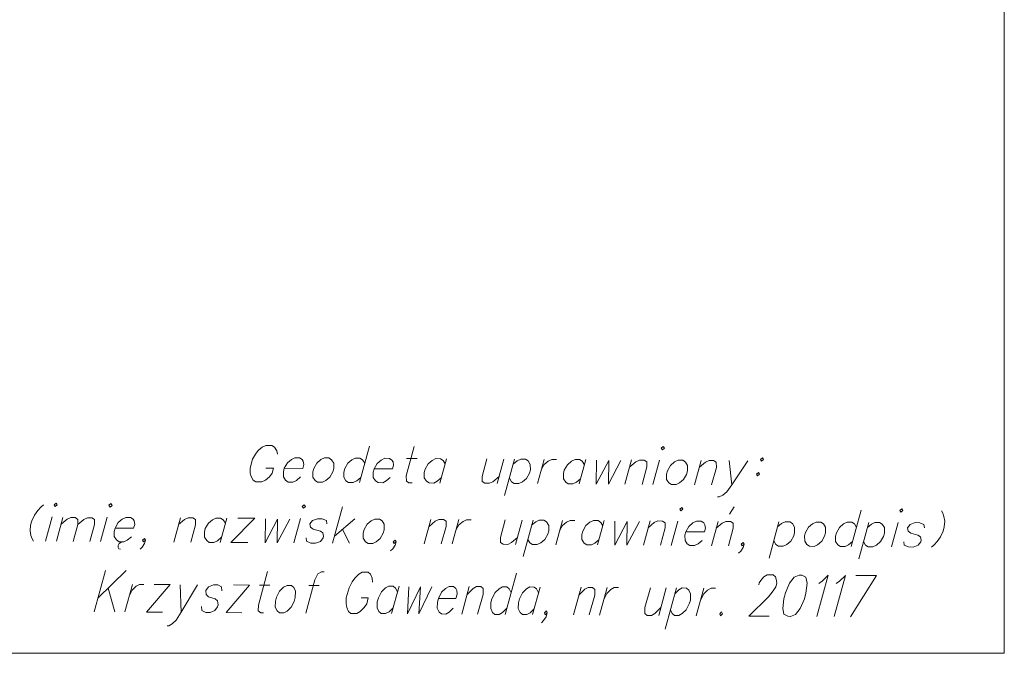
# Model space of a CAD drawing. Header units: metres. Extents: x 5555129 to 5556676, y 5635595 to 5636517.
# Tile 78 of 255: x 5555394 to 5555412, y 5636170 to 5636181. Entities that reach past the tile are written whole.
import ezdxf

# ---------------------------------------------------------------- set-up
doc = ezdxf.new("R2010")
doc.units = ezdxf.units.M
doc.header["$MEASUREMENT"] = 0
doc.layers.add('#RAMKA', color=7, linetype='Continuous', lineweight=18)

# ---------------------------------------------------------------- blocks, each defined once
blk = doc.blocks.new('*U730')
at = {"layer": '#RAMKA', "color": 7, "linetype": 'ByBlock', "lineweight": 18}
blk.add_line((5555394.509, 5636172.165), (5555394.387, 5636171.723), dxfattribs=at)
at = {"layer": '#RAMKA', "color": 7, "linetype": 'ByBlock', "lineweight": 18, "flags": 128}
blk.add_lwpolyline([(5555394.541, 5636172.383), (5555394.56, 5636172.352), (5555394.597, 5636172.383), (5555394.578, 5636172.414), (5555394.541, 5636172.383)], dxfattribs=at)
blk = doc.blocks.new('*U731')
at = {"layer": '#RAMKA', "color": 7, "linetype": 'ByBlock', "lineweight": 18}
blk.add_line((5555394.703, 5636172.153), (5555394.584, 5636171.722), dxfattribs=at)
at = {"layer": '#RAMKA', "color": 7, "linetype": 'ByBlock', "lineweight": 18, "flags": 128}
for points in [[(5555394.669, 5636172.031), (5555394.777, 5636172.122), (5555394.845, 5636172.152), (5555394.927, 5636172.152), (5555394.974, 5636172.121), (5555394.976, 5636172.029), (5555394.891, 5636171.719)], [(5555394.976, 5636172.029), (5555395.084, 5636172.12), (5555395.147, 5636172.15), (5555395.23, 5636172.15), (5555395.276, 5636172.119), (5555395.278, 5636172.027), (5555395.193, 5636171.717)]]:
    blk.add_lwpolyline(points, dxfattribs=at)
blk = doc.blocks.new('*U732')
at = {"layer": '#RAMKA', "color": 7, "linetype": 'ByBlock', "lineweight": 18}
blk.add_line((5555395.507, 5636172.158), (5555395.386, 5636171.716), dxfattribs=at)
at = {"layer": '#RAMKA', "color": 7, "linetype": 'ByBlock', "lineweight": 18, "flags": 128}
blk.add_lwpolyline([(5555395.539, 5636172.377), (5555395.559, 5636172.345), (5555395.595, 5636172.376), (5555395.576, 5636172.408), (5555395.539, 5636172.377)], dxfattribs=at)
blk = doc.blocks.new('*U733')
at = {"layer": '#RAMKA', "color": 7, "linetype": 'ByBlock', "lineweight": 18}
for p, q in [((5555395.724, 5636171.683), (5555395.704, 5636171.646)), ((5555395.704, 5636171.646), (5555395.704, 5636171.61)), ((5555395.704, 5636171.61), (5555395.72, 5636171.584)), ((5555395.72, 5636171.584), (5555395.747, 5636171.578)), ((5555395.753, 5636171.703), (5555395.724, 5636171.683)), ((5555395.784, 5636171.714), (5555395.753, 5636171.703))]:
    blk.add_line(p, q, dxfattribs=at)
at = {"layer": '#RAMKA', "color": 7, "linetype": 'ByBlock', "lineweight": 18, "flags": 128}
blk.add_lwpolyline([(5555395.651, 5636171.964), (5555395.988, 5636171.962), (5555396.007, 5636172.03), (5555395.996, 5636172.092), (5555395.977, 5636172.124), (5555395.929, 5636172.155), (5555395.845, 5636172.156), (5555395.78, 5636172.125), (5555395.706, 5636172.063), (5555395.651, 5636171.964), (5555395.634, 5636171.902), (5555395.636, 5636171.808), (5555395.675, 5636171.746), (5555395.723, 5636171.714), (5555395.807, 5636171.713), (5555395.872, 5636171.744), (5555395.946, 5636171.806)], dxfattribs=at)
blk = doc.blocks.new('*U734')
at = {"layer": '#RAMKA', "color": 7, "linetype": 'ByBlock', "lineweight": 18}
blk.add_line((5555396.838, 5636172.149), (5555396.717, 5636171.707), dxfattribs=at)
at = {"layer": '#RAMKA', "color": 7, "linetype": 'ByBlock', "lineweight": 18, "flags": 128}
blk.add_lwpolyline([(5555396.804, 5636172.025), (5555396.914, 5636172.118), (5555396.979, 5636172.148), (5555397.063, 5636172.148), (5555397.111, 5636172.116), (5555397.113, 5636172.022), (5555397.026, 5636171.705)], dxfattribs=at)
blk = doc.blocks.new('*U735')
at = {"layer": '#RAMKA', "color": 7, "linetype": 'ByBlock', "lineweight": 18}
blk.add_line((5555397.682, 5636172.144), (5555397.56, 5636171.702), dxfattribs=at)
at = {"layer": '#RAMKA', "color": 7, "linetype": 'ByBlock', "lineweight": 18, "flags": 128}
blk.add_lwpolyline([(5555397.656, 5636172.05), (5555397.617, 5636172.113), (5555397.569, 5636172.144), (5555397.485, 5636172.145), (5555397.42, 5636172.114), (5555397.347, 5636172.052), (5555397.291, 5636171.954), (5555397.274, 5636171.891), (5555397.277, 5636171.797), (5555397.316, 5636171.735), (5555397.363, 5636171.703), (5555397.448, 5636171.703), (5555397.513, 5636171.733), (5555397.586, 5636171.795)], dxfattribs=at)
blk = doc.blocks.new('*U736')
at = {"layer": '#RAMKA', "color": 7, "linetype": 'ByBlock', "lineweight": 18}
for p, q in [((5555398.188, 5636172.14), (5555397.757, 5636171.7)), ((5555397.879, 5636172.142), (5555398.188, 5636172.14)), ((5555397.757, 5636171.7), (5555398.066, 5636171.698))]:
    blk.add_line(p, q, dxfattribs=at)
blk = doc.blocks.new('*U737')
at = {"layer": '#RAMKA', "color": 7, "linetype": 'ByBlock', "lineweight": 18}
blk.add_line((5555399.021, 5636172.135), (5555398.9, 5636171.693), dxfattribs=at)
at = {"layer": '#RAMKA', "color": 7, "linetype": 'ByBlock', "lineweight": 18, "flags": 128}
blk.add_lwpolyline([(5555399.053, 5636172.353), (5555399.073, 5636172.322), (5555399.11, 5636172.353), (5555399.09, 5636172.384), (5555399.053, 5636172.353)], dxfattribs=at)
blk = doc.blocks.new('*U738')
at = {"layer": '#RAMKA', "color": 7, "linetype": 'ByBlock', "lineweight": 18}
for p, q in [((5555399.784, 5636172.348), (5555399.603, 5636171.688)), ((5555400.006, 5636172.128), (5555399.637, 5636171.813)), ((5555399.784, 5636171.937), (5555399.912, 5636171.686))]:
    blk.add_line(p, q, dxfattribs=at)
blk = doc.blocks.new('*U739')
at = {"layer": '#RAMKA', "color": 7, "linetype": 'ByBlock', "lineweight": 18}
blk.add_line((5555401.393, 5636172.119), (5555401.271, 5636171.677), dxfattribs=at)
at = {"layer": '#RAMKA', "color": 7, "linetype": 'ByBlock', "lineweight": 18, "flags": 128}
blk.add_lwpolyline([(5555401.359, 5636171.994), (5555401.469, 5636172.087), (5555401.534, 5636172.118), (5555401.618, 5636172.118), (5555401.666, 5636172.086), (5555401.668, 5636171.992), (5555401.581, 5636171.675)], dxfattribs=at)
blk = doc.blocks.new('*U740')
at = {"layer": '#RAMKA', "color": 7, "linetype": 'ByBlock', "lineweight": 18}
blk.add_line((5555401.899, 5636172.116), (5555401.778, 5636171.674), dxfattribs=at)
at = {"layer": '#RAMKA', "color": 7, "linetype": 'ByBlock', "lineweight": 18, "flags": 128}
blk.add_lwpolyline([(5555401.846, 5636171.923), (5555401.902, 5636172.022), (5555401.975, 5636172.084), (5555402.04, 5636172.115), (5555402.124, 5636172.114)], dxfattribs=at)
blk = doc.blocks.new('*U741')
at = {"layer": '#RAMKA', "color": 7, "linetype": 'ByBlock', "lineweight": 18}
blk.add_line((5555403.052, 5636172.108), (5555402.931, 5636171.666), dxfattribs=at)
at = {"layer": '#RAMKA', "color": 7, "linetype": 'ByBlock', "lineweight": 18, "flags": 128}
blk.add_lwpolyline([(5555402.743, 5636172.11), (5555402.656, 5636171.793), (5555402.658, 5636171.699), (5555402.706, 5636171.668), (5555402.79, 5636171.667), (5555402.855, 5636171.698), (5555402.965, 5636171.791)], dxfattribs=at)
blk = doc.blocks.new('*U742')
at = {"layer": '#RAMKA', "color": 7, "linetype": 'ByBlock', "lineweight": 18}
blk.add_line((5555403.249, 5636172.107), (5555403.067, 5636171.446), dxfattribs=at)
at = {"layer": '#RAMKA', "color": 7, "linetype": 'ByBlock', "lineweight": 18, "flags": 128}
blk.add_lwpolyline([(5555403.223, 5636172.013), (5555403.297, 5636172.075), (5555403.361, 5636172.106), (5555403.446, 5636172.105), (5555403.494, 5636172.074), (5555403.533, 5636172.011), (5555403.534, 5636171.912), (5555403.516, 5636171.85), (5555403.463, 5636171.756), (5555403.389, 5636171.694), (5555403.324, 5636171.663), (5555403.24, 5636171.664), (5555403.192, 5636171.696), (5555403.153, 5636171.758)], dxfattribs=at)
blk = doc.blocks.new('*U743')
at = {"layer": '#RAMKA', "color": 7, "linetype": 'ByBlock', "lineweight": 18}
blk.add_line((5555403.783, 5636172.103), (5555403.662, 5636171.661), dxfattribs=at)
at = {"layer": '#RAMKA', "color": 7, "linetype": 'ByBlock', "lineweight": 18, "flags": 128}
blk.add_lwpolyline([(5555403.73, 5636171.911), (5555403.786, 5636172.009), (5555403.859, 5636172.071), (5555403.924, 5636172.102), (5555404.008, 5636172.102)], dxfattribs=at)
blk = doc.blocks.new('*U744')
at = {"layer": '#RAMKA', "color": 7, "linetype": 'ByBlock', "lineweight": 18}
blk.add_line((5555404.543, 5636172.098), (5555404.421, 5636171.656), dxfattribs=at)
at = {"layer": '#RAMKA', "color": 7, "linetype": 'ByBlock', "lineweight": 18, "flags": 128}
blk.add_lwpolyline([(5555404.517, 5636172.005), (5555404.478, 5636172.067), (5555404.43, 5636172.099), (5555404.346, 5636172.099), (5555404.281, 5636172.069), (5555404.208, 5636172.007), (5555404.152, 5636171.908), (5555404.135, 5636171.846), (5555404.137, 5636171.752), (5555404.177, 5636171.689), (5555404.224, 5636171.657), (5555404.309, 5636171.657), (5555404.373, 5636171.688), (5555404.447, 5636171.75)], dxfattribs=at)
blk = doc.blocks.new('*U745')
at = {"layer": '#RAMKA', "color": 7, "linetype": 'ByBlock', "lineweight": 18}
blk.add_line((5555405.376, 5636172.093), (5555405.254, 5636171.651), dxfattribs=at)
at = {"layer": '#RAMKA', "color": 7, "linetype": 'ByBlock', "lineweight": 18, "flags": 128}
blk.add_lwpolyline([(5555405.342, 5636171.968), (5555405.452, 5636172.061), (5555405.517, 5636172.092), (5555405.601, 5636172.091), (5555405.649, 5636172.06), (5555405.651, 5636171.966), (5555405.564, 5636171.649)], dxfattribs=at)
blk = doc.blocks.new('*U746')
at = {"layer": '#RAMKA', "color": 7, "linetype": 'ByBlock', "lineweight": 18}
blk.add_line((5555405.882, 5636172.089), (5555405.761, 5636171.647), dxfattribs=at)
at = {"layer": '#RAMKA', "color": 7, "linetype": 'ByBlock', "lineweight": 18, "flags": 128}
blk.add_lwpolyline([(5555405.914, 5636172.308), (5555405.934, 5636172.276), (5555405.97, 5636172.307), (5555405.951, 5636172.339), (5555405.914, 5636172.308)], dxfattribs=at)
blk = doc.blocks.new('*U747')
at = {"layer": '#RAMKA', "color": 7, "linetype": 'ByBlock', "lineweight": 18}
for p, q in [((5555406.822, 5636172.213), (5555406.902, 5636172.348)), ((5555406.613, 5636172.084), (5555406.492, 5636171.642))]:
    blk.add_line(p, q, dxfattribs=at)
at = {"layer": '#RAMKA', "color": 7, "linetype": 'ByBlock', "lineweight": 18, "flags": 128}
blk.add_lwpolyline([(5555406.579, 5636171.96), (5555406.689, 5636172.053), (5555406.754, 5636172.083), (5555406.838, 5636172.083), (5555406.886, 5636172.051), (5555406.888, 5636171.958), (5555406.801, 5636171.64)], dxfattribs=at)
blk = doc.blocks.new('*U748')
at = {"layer": '#RAMKA', "color": 7, "linetype": 'ByBlock', "lineweight": 18}
blk.add_line((5555407.719, 5636172.077), (5555407.538, 5636171.417), dxfattribs=at)
at = {"layer": '#RAMKA', "color": 7, "linetype": 'ByBlock', "lineweight": 18, "flags": 128}
blk.add_lwpolyline([(5555407.694, 5636171.983), (5555407.767, 5636172.045), (5555407.832, 5636172.076), (5555407.916, 5636172.076), (5555407.964, 5636172.044), (5555408.003, 5636171.981), (5555408.004, 5636171.882), (5555407.987, 5636171.82), (5555407.933, 5636171.727), (5555407.86, 5636171.665), (5555407.795, 5636171.634), (5555407.71, 5636171.634), (5555407.663, 5636171.666), (5555407.624, 5636171.729)], dxfattribs=at)
blk = doc.blocks.new('*U749')
at = {"layer": '#RAMKA', "color": 7, "linetype": 'ByBlock', "lineweight": 18}
blk.add_line((5555409.214, 5636172.286), (5555409.032, 5636171.626), dxfattribs=at)
at = {"layer": '#RAMKA', "color": 7, "linetype": 'ByBlock', "lineweight": 18, "flags": 128}
blk.add_lwpolyline([(5555409.128, 5636171.974), (5555409.089, 5636172.037), (5555409.041, 5636172.068), (5555408.957, 5636172.069), (5555408.892, 5636172.038), (5555408.819, 5636171.976), (5555408.763, 5636171.877), (5555408.746, 5636171.815), (5555408.748, 5636171.721), (5555408.788, 5636171.658), (5555408.835, 5636171.627), (5555408.92, 5636171.626), (5555408.984, 5636171.657), (5555409.058, 5636171.719)], dxfattribs=at)
blk = doc.blocks.new('*U750')
at = {"layer": '#RAMKA', "color": 7, "linetype": 'ByBlock', "lineweight": 18}
blk.add_line((5555409.35, 5636172.066), (5555409.169, 5636171.406), dxfattribs=at)
at = {"layer": '#RAMKA', "color": 7, "linetype": 'ByBlock', "lineweight": 18, "flags": 128}
blk.add_lwpolyline([(5555409.325, 5636171.973), (5555409.398, 5636172.035), (5555409.463, 5636172.065), (5555409.547, 5636172.065), (5555409.595, 5636172.033), (5555409.634, 5636171.971), (5555409.635, 5636171.872), (5555409.618, 5636171.809), (5555409.564, 5636171.716), (5555409.491, 5636171.654), (5555409.426, 5636171.623), (5555409.341, 5636171.624), (5555409.294, 5636171.655), (5555409.255, 5636171.718)], dxfattribs=at)
blk = doc.blocks.new('*U751')
at = {"layer": '#RAMKA', "color": 7, "linetype": 'ByBlock', "lineweight": 18}
blk.add_line((5555409.885, 5636172.063), (5555409.763, 5636171.621), dxfattribs=at)
at = {"layer": '#RAMKA', "color": 7, "linetype": 'ByBlock', "lineweight": 18, "flags": 128}
blk.add_lwpolyline([(5555409.917, 5636172.281), (5555409.936, 5636172.25), (5555409.973, 5636172.281), (5555409.953, 5636172.312), (5555409.917, 5636172.281)], dxfattribs=at)
blk = doc.blocks.new('*U752')
at = {"layer": '#RAMKA', "color": 7, "linetype": 'ByBlock', "lineweight": 18}
for p, q in [((5555395.478, 5636171.191), (5555395.272, 5636170.442)), ((5555395.85, 5636171.189), (5555395.34, 5636170.69)), ((5555395.526, 5636170.872), (5555395.644, 5636170.44))]:
    blk.add_line(p, q, dxfattribs=at)
blk = doc.blocks.new('*U753')
at = {"layer": '#RAMKA', "color": 7, "linetype": 'ByBlock', "lineweight": 18}
blk.add_line((5555395.966, 5636170.94), (5555395.828, 5636170.439), dxfattribs=at)
at = {"layer": '#RAMKA', "color": 7, "linetype": 'ByBlock', "lineweight": 18, "flags": 128}
blk.add_lwpolyline([(5555395.906, 5636170.722), (5555395.963, 5636170.834), (5555396.035, 5636170.904), (5555396.097, 5636170.939), (5555396.176, 5636170.938)], dxfattribs=at)
blk = doc.blocks.new('*U754')
at = {"layer": '#RAMKA', "color": 7, "linetype": 'ByBlock', "lineweight": 18}
for p, q in [((5555396.649, 5636170.935), (5555396.222, 5636170.436)), ((5555396.36, 5636170.937), (5555396.649, 5636170.935)), ((5555396.222, 5636170.436), (5555396.511, 5636170.434))]:
    blk.add_line(p, q, dxfattribs=at)
blk = doc.blocks.new('*U755')
at = {"layer": '#RAMKA', "color": 7, "linetype": 'ByBlock', "lineweight": 18}
blk.add_line((5555396.833, 5636170.934), (5555396.852, 5636170.432), dxfattribs=at)
at = {"layer": '#RAMKA', "color": 7, "linetype": 'ByBlock', "lineweight": 18, "flags": 128}
blk.add_lwpolyline([(5555397.148, 5636170.932), (5555396.852, 5636170.432), (5555396.761, 5636170.291), (5555396.689, 5636170.22), (5555396.627, 5636170.185), (5555396.6, 5636170.186)], dxfattribs=at)
blk = doc.blocks.new('*U756')
at = {"layer": '#RAMKA', "color": 7, "linetype": 'ByBlock', "lineweight": 18}
for p, q in [((5555398.093, 5636170.926), (5555397.667, 5636170.427)), ((5555397.804, 5636170.928), (5555398.093, 5636170.926)), ((5555397.667, 5636170.427), (5555397.956, 5636170.425))]:
    blk.add_line(p, q, dxfattribs=at)
blk = doc.blocks.new('*U757')
at = {"layer": '#RAMKA', "color": 7, "linetype": 'ByBlock', "lineweight": 18}
blk.add_line((5555398.277, 5636170.925), (5555398.461, 5636170.923), dxfattribs=at)
at = {"layer": '#RAMKA', "color": 7, "linetype": 'ByBlock', "lineweight": 18, "flags": 128}
blk.add_lwpolyline([(5555398.424, 5636171.172), (5555398.257, 5636170.564), (5555398.254, 5636170.458), (5555398.297, 5636170.422), (5555398.35, 5636170.422)], dxfattribs=at)
blk = doc.blocks.new('*U758')
at = {"layer": '#RAMKA', "color": 7, "linetype": 'ByBlock', "lineweight": 18}
blk.add_line((5555399.175, 5636170.919), (5555399.359, 5636170.917), dxfattribs=at)
at = {"layer": '#RAMKA', "color": 7, "linetype": 'ByBlock', "lineweight": 18, "flags": 128}
blk.add_lwpolyline([(5555399.453, 5636171.165), (5555399.4, 5636171.165), (5555399.338, 5636171.13), (5555399.283, 5636171.024), (5555399.116, 5636170.417)], dxfattribs=at)
blk = doc.blocks.new('*U759')
at = {"layer": '#RAMKA', "color": 7, "linetype": 'ByBlock', "lineweight": 18}
blk.add_line((5555400.121, 5636170.694), (5555400.253, 5636170.693), dxfattribs=at)
at = {"layer": '#RAMKA', "color": 7, "linetype": 'ByBlock', "lineweight": 18, "flags": 128}
blk.add_lwpolyline([(5555400.332, 5636170.982), (5555400.325, 5636171.053), (5555400.292, 5636171.124), (5555400.25, 5636171.159), (5555400.144, 5636171.16), (5555400.082, 5636171.125), (5555400.01, 5636171.055), (5555399.96, 5636170.984), (5555399.905, 5636170.878), (5555399.854, 5636170.696), (5555399.851, 5636170.589), (5555399.863, 5636170.518), (5555399.896, 5636170.447), (5555399.939, 5636170.411), (5555400.044, 5636170.411), (5555400.106, 5636170.446), (5555400.178, 5636170.516), (5555400.224, 5636170.587), (5555400.253, 5636170.693)], dxfattribs=at)
blk = doc.blocks.new('*U760')
at = {"layer": '#RAMKA', "color": 7, "linetype": 'ByBlock', "lineweight": 18}
blk.add_line((5555400.812, 5636170.908), (5555400.674, 5636170.407), dxfattribs=at)
at = {"layer": '#RAMKA', "color": 7, "linetype": 'ByBlock', "lineweight": 18, "flags": 128}
blk.add_lwpolyline([(5555400.783, 5636170.802), (5555400.75, 5636170.873), (5555400.707, 5636170.908), (5555400.628, 5636170.909), (5555400.566, 5636170.874), (5555400.494, 5636170.804), (5555400.437, 5636170.692), (5555400.417, 5636170.621), (5555400.414, 5636170.515), (5555400.447, 5636170.444), (5555400.49, 5636170.408), (5555400.569, 5636170.407), (5555400.631, 5636170.442), (5555400.703, 5636170.513)], dxfattribs=at)
blk = doc.blocks.new('*U761')
at = {"layer": '#RAMKA', "color": 7, "linetype": 'ByBlock', "lineweight": 18}
blk.add_line((5555402.089, 5636170.899), (5555401.951, 5636170.398), dxfattribs=at)
at = {"layer": '#RAMKA', "color": 7, "linetype": 'ByBlock', "lineweight": 18, "flags": 128}
blk.add_lwpolyline([(5555402.05, 5636170.758), (5555402.158, 5636170.863), (5555402.22, 5636170.898), (5555402.299, 5636170.898), (5555402.342, 5636170.862), (5555402.339, 5636170.756), (5555402.24, 5636170.396)], dxfattribs=at)
blk = doc.blocks.new('*U762')
at = {"layer": '#RAMKA', "color": 7, "linetype": 'ByBlock', "lineweight": 18}
blk.add_line((5555402.945, 5636171.142), (5555402.739, 5636170.393), dxfattribs=at)
at = {"layer": '#RAMKA', "color": 7, "linetype": 'ByBlock', "lineweight": 18, "flags": 128}
blk.add_lwpolyline([(5555402.848, 5636170.788), (5555402.815, 5636170.859), (5555402.772, 5636170.895), (5555402.693, 5636170.895), (5555402.631, 5636170.86), (5555402.559, 5636170.79), (5555402.502, 5636170.678), (5555402.482, 5636170.607), (5555402.479, 5636170.501), (5555402.513, 5636170.43), (5555402.555, 5636170.394), (5555402.634, 5636170.394), (5555402.696, 5636170.429), (5555402.768, 5636170.499)], dxfattribs=at)
blk = doc.blocks.new('*U763')
at = {"layer": '#RAMKA', "color": 7, "linetype": 'ByBlock', "lineweight": 18}
blk.add_line((5555403.376, 5636170.891), (5555403.238, 5636170.39), dxfattribs=at)
at = {"layer": '#RAMKA', "color": 7, "linetype": 'ByBlock', "lineweight": 18, "flags": 128}
blk.add_lwpolyline([(5555403.347, 5636170.785), (5555403.314, 5636170.856), (5555403.271, 5636170.891), (5555403.192, 5636170.892), (5555403.13, 5636170.857), (5555403.058, 5636170.786), (5555403.001, 5636170.675), (5555402.981, 5636170.604), (5555402.979, 5636170.498), (5555403.012, 5636170.426), (5555403.054, 5636170.391), (5555403.133, 5636170.39), (5555403.195, 5636170.425), (5555403.267, 5636170.496)], dxfattribs=at)
blk = doc.blocks.new('*U764')
at = {"layer": '#RAMKA', "color": 7, "linetype": 'ByBlock', "lineweight": 18}
blk.add_line((5555404.12, 5636170.886), (5555403.982, 5636170.385), dxfattribs=at)
at = {"layer": '#RAMKA', "color": 7, "linetype": 'ByBlock', "lineweight": 18, "flags": 128}
blk.add_lwpolyline([(5555404.081, 5636170.744), (5555404.189, 5636170.85), (5555404.252, 5636170.885), (5555404.33, 5636170.884), (5555404.373, 5636170.849), (5555404.37, 5636170.742), (5555404.271, 5636170.383)], dxfattribs=at)
blk = doc.blocks.new('*U765')
at = {"layer": '#RAMKA', "color": 7, "linetype": 'ByBlock', "lineweight": 18}
blk.add_line((5555404.593, 5636170.883), (5555404.455, 5636170.381), dxfattribs=at)
at = {"layer": '#RAMKA', "color": 7, "linetype": 'ByBlock', "lineweight": 18, "flags": 128}
blk.add_lwpolyline([(5555404.533, 5636170.664), (5555404.59, 5636170.776), (5555404.662, 5636170.847), (5555404.724, 5636170.882), (5555404.803, 5636170.881)], dxfattribs=at)
blk = doc.blocks.new('*U766')
at = {"layer": '#RAMKA', "color": 7, "linetype": 'ByBlock', "lineweight": 18}
blk.add_line((5555405.67, 5636170.875), (5555405.532, 5636170.374), dxfattribs=at)
at = {"layer": '#RAMKA', "color": 7, "linetype": 'ByBlock', "lineweight": 18, "flags": 128}
blk.add_lwpolyline([(5555405.381, 5636170.877), (5555405.282, 5636170.518), (5555405.279, 5636170.411), (5555405.322, 5636170.376), (5555405.401, 5636170.375), (5555405.463, 5636170.41), (5555405.571, 5636170.516)], dxfattribs=at)
blk = doc.blocks.new('*U767')
at = {"layer": '#RAMKA', "color": 7, "linetype": 'ByBlock', "lineweight": 18}
blk.add_line((5555405.854, 5636170.874), (5555405.648, 5636170.126), dxfattribs=at)
at = {"layer": '#RAMKA', "color": 7, "linetype": 'ByBlock', "lineweight": 18, "flags": 128}
blk.add_lwpolyline([(5555405.825, 5636170.768), (5555405.897, 5636170.838), (5555405.959, 5636170.874), (5555406.038, 5636170.873), (5555406.08, 5636170.837), (5555406.113, 5636170.766), (5555406.109, 5636170.654), (5555406.089, 5636170.583), (5555406.034, 5636170.477), (5555405.962, 5636170.407), (5555405.9, 5636170.372), (5555405.821, 5636170.372), (5555405.778, 5636170.408), (5555405.745, 5636170.479)], dxfattribs=at)
blk = doc.blocks.new('*U768')
at = {"layer": '#RAMKA', "color": 7, "linetype": 'ByBlock', "lineweight": 18}
blk.add_line((5555406.353, 5636170.871), (5555406.215, 5636170.37), dxfattribs=at)
at = {"layer": '#RAMKA', "color": 7, "linetype": 'ByBlock', "lineweight": 18, "flags": 128}
blk.add_lwpolyline([(5555406.293, 5636170.653), (5555406.35, 5636170.765), (5555406.422, 5636170.835), (5555406.484, 5636170.87), (5555406.563, 5636170.869)], dxfattribs=at)
blk = doc.blocks.new('*U769')
at = {"layer": '#RAMKA', "color": 7, "linetype": 'ByBlock', "lineweight": 18}
for p, q in [((5555409.49, 5636171.098), (5555409.017, 5636170.351)), ((5555409.117, 5636171.101), (5555409.49, 5636171.098))]:
    blk.add_line(p, q, dxfattribs=at)
blk = doc.blocks.new('*U770')
at = {"layer": '#RAMKA', "color": 7, "linetype": 'ByBlock', "lineweight": 18}
blk.add_line((5555398.39, 5636173.052), (5555398.53, 5636173.052), dxfattribs=at)
at = {"layer": '#RAMKA', "color": 7, "linetype": 'ByBlock', "lineweight": 18, "flags": 128}
blk.add_lwpolyline([(5555398.6, 5636173.306), (5555398.589, 5636173.369), (5555398.55, 5636173.432), (5555398.503, 5636173.463), (5555398.39, 5636173.464), (5555398.325, 5636173.433), (5555398.252, 5636173.371), (5555398.202, 5636173.309), (5555398.148, 5636173.216), (5555398.104, 5636173.054), (5555398.106, 5636172.961), (5555398.122, 5636172.898), (5555398.161, 5636172.835), (5555398.209, 5636172.804), (5555398.321, 5636172.803), (5555398.386, 5636172.834), (5555398.459, 5636172.896), (5555398.505, 5636172.958), (5555398.53, 5636173.052)], dxfattribs=at)
blk = doc.blocks.new('*U771')
at = {"layer": '#RAMKA', "color": 7, "linetype": 'ByBlock', "lineweight": 18}
blk.add_line((5555400.274, 5636173.451), (5555400.093, 5636172.791), dxfattribs=at)
at = {"layer": '#RAMKA', "color": 7, "linetype": 'ByBlock', "lineweight": 18, "flags": 128}
blk.add_lwpolyline([(5555400.189, 5636173.14), (5555400.149, 5636173.202), (5555400.102, 5636173.234), (5555400.017, 5636173.234), (5555399.953, 5636173.204), (5555399.879, 5636173.142), (5555399.824, 5636173.043), (5555399.807, 5636172.981), (5555399.809, 5636172.887), (5555399.848, 5636172.824), (5555399.896, 5636172.793), (5555399.98, 5636172.792), (5555400.045, 5636172.823), (5555400.118, 5636172.885)], dxfattribs=at)
blk = doc.blocks.new('*U772')
at = {"layer": '#RAMKA', "color": 7, "linetype": 'ByBlock', "lineweight": 18}
blk.add_line((5555400.945, 5636173.228), (5555401.142, 5636173.227), dxfattribs=at)
at = {"layer": '#RAMKA', "color": 7, "linetype": 'ByBlock', "lineweight": 18, "flags": 128}
blk.add_lwpolyline([(5555401.09, 5636173.446), (5555400.943, 5636172.911), (5555400.945, 5636172.817), (5555400.993, 5636172.785), (5555401.049, 5636172.785)], dxfattribs=at)
blk = doc.blocks.new('*U773')
at = {"layer": '#RAMKA', "color": 7, "linetype": 'ByBlock', "lineweight": 18}
blk.add_line((5555401.677, 5636173.223), (5555401.555, 5636172.781), dxfattribs=at)
at = {"layer": '#RAMKA', "color": 7, "linetype": 'ByBlock', "lineweight": 18, "flags": 128}
blk.add_lwpolyline([(5555401.651, 5636173.13), (5555401.612, 5636173.193), (5555401.564, 5636173.224), (5555401.48, 5636173.225), (5555401.415, 5636173.194), (5555401.342, 5636173.132), (5555401.286, 5636173.033), (5555401.269, 5636172.971), (5555401.271, 5636172.877), (5555401.311, 5636172.814), (5555401.358, 5636172.783), (5555401.443, 5636172.782), (5555401.507, 5636172.813), (5555401.581, 5636172.875)], dxfattribs=at)
blk = doc.blocks.new('*U774')
at = {"layer": '#RAMKA', "color": 7, "linetype": 'ByBlock', "lineweight": 18}
blk.add_line((5555402.717, 5636173.216), (5555402.596, 5636172.775), dxfattribs=at)
at = {"layer": '#RAMKA', "color": 7, "linetype": 'ByBlock', "lineweight": 18, "flags": 128}
blk.add_lwpolyline([(5555402.408, 5636173.219), (5555402.321, 5636172.901), (5555402.323, 5636172.808), (5555402.371, 5636172.776), (5555402.455, 5636172.776), (5555402.52, 5636172.806), (5555402.63, 5636172.899)], dxfattribs=at)
blk = doc.blocks.new('*U775')
at = {"layer": '#RAMKA', "color": 7, "linetype": 'ByBlock', "lineweight": 18}
blk.add_line((5555402.914, 5636173.215), (5555402.732, 5636172.555), dxfattribs=at)
at = {"layer": '#RAMKA', "color": 7, "linetype": 'ByBlock', "lineweight": 18, "flags": 128}
blk.add_lwpolyline([(5555402.888, 5636173.122), (5555402.962, 5636173.184), (5555403.026, 5636173.214), (5555403.111, 5636173.214), (5555403.158, 5636173.182), (5555403.198, 5636173.12), (5555403.199, 5636173.021), (5555403.181, 5636172.958), (5555403.128, 5636172.865), (5555403.054, 5636172.803), (5555402.989, 5636172.772), (5555402.905, 5636172.773), (5555402.857, 5636172.804), (5555402.818, 5636172.867)], dxfattribs=at)
blk = doc.blocks.new('*U776')
at = {"layer": '#RAMKA', "color": 7, "linetype": 'ByBlock', "lineweight": 18}
blk.add_line((5555403.448, 5636173.212), (5555403.327, 5636172.77), dxfattribs=at)
at = {"layer": '#RAMKA', "color": 7, "linetype": 'ByBlock', "lineweight": 18, "flags": 128}
blk.add_lwpolyline([(5555403.395, 5636173.019), (5555403.451, 5636173.118), (5555403.524, 5636173.18), (5555403.589, 5636173.211), (5555403.673, 5636173.21)], dxfattribs=at)
blk = doc.blocks.new('*U777')
at = {"layer": '#RAMKA', "color": 7, "linetype": 'ByBlock', "lineweight": 18}
blk.add_line((5555404.208, 5636173.207), (5555404.086, 5636172.765), dxfattribs=at)
at = {"layer": '#RAMKA', "color": 7, "linetype": 'ByBlock', "lineweight": 18, "flags": 128}
blk.add_lwpolyline([(5555404.182, 5636173.113), (5555404.143, 5636173.176), (5555404.095, 5636173.207), (5555404.011, 5636173.208), (5555403.946, 5636173.177), (5555403.873, 5636173.115), (5555403.817, 5636173.016), (5555403.8, 5636172.954), (5555403.802, 5636172.86), (5555403.842, 5636172.798), (5555403.889, 5636172.766), (5555403.974, 5636172.765), (5555404.038, 5636172.796), (5555404.112, 5636172.858)], dxfattribs=at)
blk = doc.blocks.new('*U778')
at = {"layer": '#RAMKA', "color": 7, "linetype": 'ByBlock', "lineweight": 18}
blk.add_line((5555405.041, 5636173.201), (5555404.919, 5636172.759), dxfattribs=at)
at = {"layer": '#RAMKA', "color": 7, "linetype": 'ByBlock', "lineweight": 18, "flags": 128}
blk.add_lwpolyline([(5555405.007, 5636173.076), (5555405.117, 5636173.169), (5555405.182, 5636173.2), (5555405.266, 5636173.2), (5555405.314, 5636173.168), (5555405.316, 5636173.074), (5555405.229, 5636172.757)], dxfattribs=at)
blk = doc.blocks.new('*U779')
at = {"layer": '#RAMKA', "color": 7, "linetype": 'ByBlock', "lineweight": 18}
blk.add_line((5555405.547, 5636173.198), (5555405.426, 5636172.756), dxfattribs=at)
at = {"layer": '#RAMKA', "color": 7, "linetype": 'ByBlock', "lineweight": 18, "flags": 128}
blk.add_lwpolyline([(5555405.579, 5636173.416), (5555405.599, 5636173.385), (5555405.635, 5636173.416), (5555405.616, 5636173.447), (5555405.579, 5636173.416)], dxfattribs=at)
blk = doc.blocks.new('*U780')
at = {"layer": '#RAMKA', "color": 7, "linetype": 'ByBlock', "lineweight": 18}
blk.add_line((5555406.306, 5636173.193), (5555406.185, 5636172.751), dxfattribs=at)
at = {"layer": '#RAMKA', "color": 7, "linetype": 'ByBlock', "lineweight": 18, "flags": 128}
blk.add_lwpolyline([(5555406.272, 5636173.068), (5555406.382, 5636173.161), (5555406.447, 5636173.192), (5555406.531, 5636173.191), (5555406.579, 5636173.16), (5555406.581, 5636173.066), (5555406.494, 5636172.749)], dxfattribs=at)
blk = doc.blocks.new('*U781')
at = {"layer": '#RAMKA', "color": 7, "linetype": 'ByBlock', "lineweight": 18}
blk.add_line((5555406.813, 5636173.189), (5555406.86, 5636172.746), dxfattribs=at)
at = {"layer": '#RAMKA', "color": 7, "linetype": 'ByBlock', "lineweight": 18, "flags": 128}
blk.add_lwpolyline([(5555407.15, 5636173.187), (5555406.86, 5636172.746), (5555406.769, 5636172.622), (5555406.696, 5636172.56), (5555406.631, 5636172.529), (5555406.603, 5636172.529)], dxfattribs=at)
blk = doc.blocks.new('*U782')
at = {"layer": '#RAMKA', "color": 7, "linetype": 'ByBlock', "lineweight": 18, "flags": 128}
for points in [[(5555407.419, 5636173.242), (5555407.382, 5636173.211), (5555407.402, 5636173.18), (5555407.438, 5636173.211), (5555407.419, 5636173.242)], [(5555407.345, 5636172.972), (5555407.308, 5636172.941), (5555407.327, 5636172.91), (5555407.364, 5636172.941), (5555407.345, 5636172.972)]]:
    blk.add_lwpolyline(points, dxfattribs=at)

msp = doc.modelspace()

# ---------------------------------------------------------------- linework, layer by layer
at = {"layer": '#RAMKA', "color": 7, "linetype": 'Continuous', "lineweight": 18, "flags": 128}
for points in [[(5555132.537, 5636373.686), (5555132.537, 5636169.686), (5555411.815, 5636169.686), (5555411.815, 5636373.686), (5555132.537, 5636373.686)], [(5555268.815, 5636169.686), (5555411.815, 5636169.686), (5555411.815, 5636191.382), (5555268.815, 5636191.382), (5555268.815, 5636169.686)]]:
    msp.add_lwpolyline(points, close=True, dxfattribs=at)
for points in [[(5555398.727, 5636173.05), (5555399.065, 5636173.048), (5555399.083, 5636173.116), (5555399.072, 5636173.178), (5555399.053, 5636173.21), (5555399.005, 5636173.241), (5555398.921, 5636173.242), (5555398.856, 5636173.211), (5555398.782, 5636173.149), (5555398.727, 5636173.05), (5555398.71, 5636172.988), (5555398.712, 5636172.894), (5555398.751, 5636172.831), (5555398.799, 5636172.8), (5555398.883, 5636172.799), (5555398.948, 5636172.83), (5555399.022, 5636172.892)], [(5555399.455, 5636173.238), (5555399.39, 5636173.207), (5555399.317, 5636173.145), (5555399.261, 5636173.047), (5555399.244, 5636172.984), (5555399.247, 5636172.891), (5555399.286, 5636172.828), (5555399.333, 5636172.796), (5555399.418, 5636172.796), (5555399.483, 5636172.827), (5555399.556, 5636172.889), (5555399.61, 5636172.982), (5555399.627, 5636173.044), (5555399.626, 5636173.143), (5555399.587, 5636173.206), (5555399.539, 5636173.238), (5555399.455, 5636173.238)], [(5555400.358, 5636173.039), (5555400.696, 5636173.037), (5555400.714, 5636173.105), (5555400.703, 5636173.167), (5555400.684, 5636173.199), (5555400.636, 5636173.23), (5555400.552, 5636173.231), (5555400.487, 5636173.2), (5555400.414, 5636173.138), (5555400.358, 5636173.039), (5555400.341, 5636172.977), (5555400.343, 5636172.883), (5555400.383, 5636172.821), (5555400.43, 5636172.789), (5555400.515, 5636172.788), (5555400.579, 5636172.819), (5555400.653, 5636172.881)], [(5555404.402, 5636173.195), (5555404.397, 5636172.763), (5555404.626, 5636173.194), (5555404.617, 5636172.761), (5555404.846, 5636173.192)], [(5555405.885, 5636173.195), (5555405.82, 5636173.165), (5555405.746, 5636173.103), (5555405.691, 5636173.004), (5555405.674, 5636172.942), (5555405.676, 5636172.848), (5555405.715, 5636172.785), (5555405.763, 5636172.754), (5555405.847, 5636172.753), (5555405.912, 5636172.784), (5555405.986, 5636172.846), (5555406.039, 5636172.939), (5555406.057, 5636173.002), (5555406.056, 5636173.101), (5555406.017, 5636173.163), (5555405.969, 5636173.195), (5555405.885, 5636173.195)], [(5555394.349, 5636172.385), (5555394.3, 5636172.343), (5555394.245, 5636172.281), (5555394.185, 5636172.198), (5555394.137, 5636172.094), (5555394.116, 5636172.016), (5555394.106, 5636171.912), (5555394.121, 5636171.829), (5555394.141, 5636171.766), (5555394.167, 5636171.724)], [(5555398.382, 5636172.129), (5555398.378, 5636171.696), (5555398.606, 5636172.127), (5555398.598, 5636171.695), (5555398.826, 5636172.126)], [(5555399.502, 5636172.038), (5555399.491, 5636172.1), (5555399.415, 5636172.132), (5555399.331, 5636172.133), (5555399.238, 5636172.102), (5555399.192, 5636172.04), (5555399.203, 5636171.977), (5555399.25, 5636171.941), (5555399.382, 5636171.908), (5555399.429, 5636171.877), (5555399.44, 5636171.814), (5555399.432, 5636171.783), (5555399.386, 5636171.721), (5555399.294, 5636171.69), (5555399.209, 5636171.691), (5555399.133, 5636171.723), (5555399.122, 5636171.785)], [(5555400.371, 5636172.126), (5555400.306, 5636172.095), (5555400.233, 5636172.033), (5555400.178, 5636171.934), (5555400.161, 5636171.872), (5555400.163, 5636171.778), (5555400.202, 5636171.715), (5555400.25, 5636171.684), (5555400.334, 5636171.683), (5555400.399, 5636171.714), (5555400.472, 5636171.776), (5555400.526, 5636171.87), (5555400.543, 5636171.932), (5555400.542, 5636172.031), (5555400.503, 5636172.094), (5555400.456, 5636172.125), (5555400.371, 5636172.126)], [(5555410.671, 5636172.276), (5555410.697, 5636172.234), (5555410.718, 5636172.172), (5555410.732, 5636172.088), (5555410.723, 5636171.984), (5555410.701, 5636171.906), (5555410.654, 5636171.802), (5555410.593, 5636171.719), (5555410.539, 5636171.657), (5555410.49, 5636171.616)], [(5555404.737, 5636172.087), (5555404.732, 5636171.654), (5555404.961, 5636172.085), (5555404.952, 5636171.653), (5555405.181, 5636172.084)], [(5555406.026, 5636171.896), (5555406.364, 5636171.893), (5555406.382, 5636171.961), (5555406.371, 5636172.023), (5555406.352, 5636172.055), (5555406.304, 5636172.086), (5555406.22, 5636172.087), (5555406.155, 5636172.056), (5555406.081, 5636171.994), (5555406.026, 5636171.896), (5555406.009, 5636171.833), (5555406.011, 5636171.739), (5555406.05, 5636171.677), (5555406.098, 5636171.645), (5555406.182, 5636171.644), (5555406.247, 5636171.675), (5555406.321, 5636171.737)], [(5555408.394, 5636172.073), (5555408.33, 5636172.042), (5555408.256, 5636171.98), (5555408.201, 5636171.881), (5555408.184, 5636171.819), (5555408.186, 5636171.725), (5555408.225, 5636171.662), (5555408.273, 5636171.631), (5555408.357, 5636171.63), (5555408.422, 5636171.661), (5555408.495, 5636171.723), (5555408.549, 5636171.816), (5555408.566, 5636171.879), (5555408.565, 5636171.978), (5555408.526, 5636172.04), (5555408.479, 5636172.072), (5555408.394, 5636172.073)], [(5555410.365, 5636171.966), (5555410.354, 5636172.028), (5555410.279, 5636172.06), (5555410.194, 5636172.061), (5555410.101, 5636172.03), (5555410.056, 5636171.968), (5555410.067, 5636171.905), (5555410.113, 5636171.868), (5555410.245, 5636171.836), (5555410.293, 5636171.805), (5555410.304, 5636171.742), (5555410.295, 5636171.711), (5555410.25, 5636171.649), (5555410.157, 5636171.618), (5555410.073, 5636171.619), (5555409.997, 5636171.65), (5555409.986, 5636171.713)], [(5555396.205, 5636171.742), (5555396.168, 5636171.711), (5555396.149, 5636171.742), (5555396.185, 5636171.773), (5555396.205, 5636171.742), (5555396.188, 5636171.68), (5555396.143, 5636171.617), (5555396.104, 5636171.581)], [(5555400.76, 5636171.712), (5555400.723, 5636171.681), (5555400.704, 5636171.712), (5555400.74, 5636171.743), (5555400.76, 5636171.712), (5555400.743, 5636171.649), (5555400.697, 5636171.587), (5555400.659, 5636171.551)], [(5555407.086, 5636171.67), (5555407.05, 5636171.639), (5555407.03, 5636171.67), (5555407.067, 5636171.701), (5555407.086, 5636171.67), (5555407.069, 5636171.607), (5555407.024, 5636171.545), (5555406.986, 5636171.509)], [(5555407.351, 5636170.929), (5555407.361, 5636170.965), (5555407.407, 5636171.035), (5555407.444, 5636171.076), (5555407.506, 5636171.111), (5555407.612, 5636171.111), (5555407.654, 5636171.075), (5555407.669, 5636171.033), (5555407.68, 5636170.962), (5555407.661, 5636170.892), (5555407.611, 5636170.821), (5555407.529, 5636170.715), (5555407.169, 5636170.363), (5555407.541, 5636170.361)], [(5555408.084, 5636171.107), (5555407.996, 5636171.073), (5555407.912, 5636170.961), (5555407.838, 5636170.784), (5555407.808, 5636170.678), (5555407.786, 5636170.501), (5555407.809, 5636170.395), (5555407.878, 5636170.359), (5555407.931, 5636170.358), (5555408.019, 5636170.393), (5555408.106, 5636170.499), (5555408.18, 5636170.676), (5555408.21, 5636170.782), (5555408.232, 5636170.959), (5555408.206, 5636171.071), (5555408.137, 5636171.107), (5555408.084, 5636171.107)], [(5555408.442, 5636170.957), (5555408.506, 5636170.998), (5555408.614, 5636171.104), (5555408.408, 5636170.355)], [(5555408.757, 5636170.955), (5555408.821, 5636170.996), (5555408.929, 5636171.102), (5555408.723, 5636170.353)], [(5555397.591, 5636170.823), (5555397.585, 5636170.894), (5555397.516, 5636170.93), (5555397.437, 5636170.93), (5555397.348, 5636170.895), (5555397.303, 5636170.825), (5555397.309, 5636170.754), (5555397.351, 5636170.712), (5555397.472, 5636170.676), (5555397.515, 5636170.64), (5555397.522, 5636170.569), (5555397.512, 5636170.534), (5555397.466, 5636170.463), (5555397.378, 5636170.428), (5555397.299, 5636170.429), (5555397.23, 5636170.465), (5555397.223, 5636170.536)], [(5555398.776, 5636170.921), (5555398.714, 5636170.886), (5555398.642, 5636170.816), (5555398.585, 5636170.704), (5555398.565, 5636170.633), (5555398.563, 5636170.527), (5555398.596, 5636170.456), (5555398.638, 5636170.42), (5555398.717, 5636170.42), (5555398.779, 5636170.455), (5555398.851, 5636170.525), (5555398.907, 5636170.631), (5555398.926, 5636170.702), (5555398.931, 5636170.814), (5555398.898, 5636170.885), (5555398.855, 5636170.921), (5555398.776, 5636170.921)], [(5555400.992, 5636170.895), (5555400.965, 5636170.405), (5555401.202, 5636170.893), (5555401.17, 5636170.403), (5555401.407, 5636170.892)], [(5555401.53, 5636170.684), (5555401.845, 5636170.682), (5555401.866, 5636170.759), (5555401.86, 5636170.83), (5555401.843, 5636170.865), (5555401.8, 5636170.901), (5555401.721, 5636170.902), (5555401.659, 5636170.867), (5555401.587, 5636170.796), (5555401.53, 5636170.684), (5555401.511, 5636170.614), (5555401.508, 5636170.507), (5555401.541, 5636170.436), (5555401.584, 5636170.401), (5555401.662, 5636170.4), (5555401.725, 5636170.435), (5555401.797, 5636170.505)], [(5555403.506, 5636170.423), (5555403.47, 5636170.388), (5555403.454, 5636170.424), (5555403.49, 5636170.459), (5555403.506, 5636170.423), (5555403.487, 5636170.352), (5555403.441, 5636170.282), (5555403.403, 5636170.241)], [(5555406.677, 5636170.438), (5555406.641, 5636170.402), (5555406.657, 5636170.367), (5555406.693, 5636170.402), (5555406.677, 5636170.438)]]:
    msp.add_lwpolyline(points, dxfattribs=at)

# ---------------------------------------------------------------- block references
at = {"layer": '#RAMKA', "color": 7, "linetype": 'Continuous', "lineweight": 18}
for name in ['*U770', '*U771', '*U772', '*U779', '*U773', '*U774', '*U775', '*U776', '*U777', '*U778', '*U780', '*U781', '*U782', '*U730', '*U732', '*U737', '*U738', '*U746', '*U747', '*U749', '*U751', '*U731', '*U733', '*U734', '*U735', '*U736', '*U739', '*U740', '*U741', '*U742', '*U743', '*U744', '*U745', '*U748', '*U750', '*U752', '*U757', '*U758', '*U759', '*U762', '*U769', '*U753', '*U754', '*U755', '*U756', '*U760', '*U761', '*U763', '*U764', '*U765', '*U766', '*U767', '*U768']:
    msp.add_blockref(name, (0, 0), dxfattribs=at)

doc.saveas('drawing.dxf')
